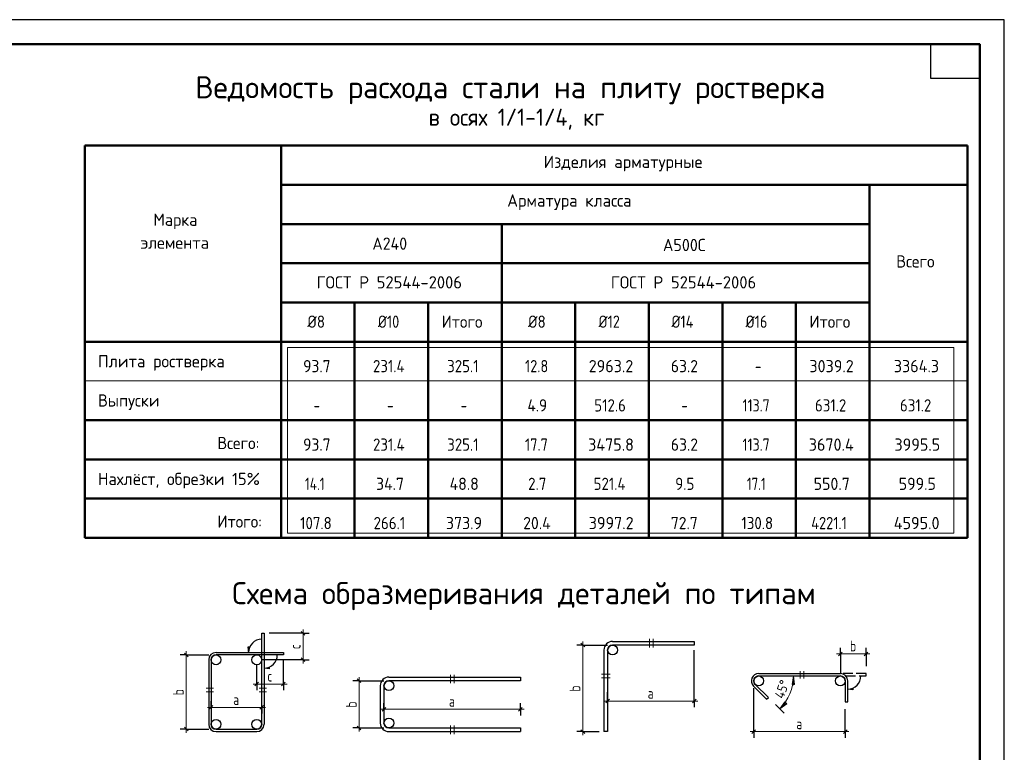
# Model space of a CAD drawing. Header units: millimetres. Extents: x 0 to 42000, y 0 to 29700.
# Tile 4 of 4: x 21920 to 42000, y 14760 to 29700. Entities that reach past the tile are written whole.
import ezdxf

# ---------------------------------------------------------------- set-up
doc = ezdxf.new("R2010")
doc.units = ezdxf.units.MM
doc.linetypes.add('______2', pattern=[270, 200, -70])
doc.layers.add('Standard', color=7, linetype='Continuous', lineweight=25)
doc.layers.add('Размерная линия_ общее', color=7, linetype='Continuous', lineweight=13)
doc.styles.add('ISOCPEUR', font='txt')

msp = doc.modelspace()

# ---------------------------------------------------------------- hatches: boundary and pattern name
at = {"layer": 'Standard', "linetype": 'Continuous', "lineweight": -3, "transparency": 33554687}
msp.add_hatch(color=7, dxfattribs=at).paths.add_polyline_path([(26571, 16901), (26586, 16796), (26601, 16901)])
for points in [[(27010, 16462), (26905, 16477), (27010, 16492)], [(38911, 16033), (38806, 16048), (38911, 16063)]]:
    msp.add_hatch(color=7, dxfattribs=at).paths.add_polyline_path(points, flags=16)

# ---------------------------------------------------------------- linework, layer by layer
at = {"layer": 'Standard', "color": 7, "linetype": 'Continuous', "lineweight": 35, "transparency": 33554687}
for p, q in [((41500, 27600), (41500, 20500)), ((41500, 27200), (41500, 20100)), ((41250, 19933), (23250, 19933))]:
    msp.add_line(p, q, dxfattribs=at)
at = {"layer": 'Standard', "color": 7, "linetype": 'Continuous', "lineweight": 50, "transparency": 33554687}
for p, q in [((23250, 27133), (23250, 19133)), ((23250, 27133), (41250, 27133)), ((27250, 27133), (27250, 19133)), ((41250, 27133), (41250, 21533)), ((41250, 27133), (41250, 21533)), ((41250, 27133), (41250, 21533)), ((41250, 27133), (41250, 21533)), ((41250, 27133), (41250, 19933)), ((41250, 27133), (41250, 19133)), ((41500, 27100), (41500, 23200)), ((27250, 26333), (41250, 26333)), ((39250, 26333), (39250, 19133)), ((27250, 25533), (27250, 19933)), ((27250, 25533), (39250, 25533)), ((31750, 25533), (31750, 19133)), ((27250, 24733), (39250, 24733)), ((27250, 23933), (27250, 19933)), ((27250, 23933), (27250, 19933)), ((27250, 23933), (27250, 19933)), ((27250, 23933), (39250, 23933)), ((28750, 23933), (28750, 19133)), ((30250, 23933), (30250, 19133)), ((33250, 23933), (33250, 19133)), ((34750, 23933), (34750, 19133)), ((36250, 23933), (36250, 19133)), ((37750, 23933), (37750, 19133)), ((23250, 23133), (41250, 23133)), ((23250, 21533), (41250, 21533)), ((23250, 20733), (41250, 20733)), ((23250, 19933), (41250, 19933)), ((23250, 19133), (41250, 19133)), ((41250, 19133), (23250, 19133))]:
    msp.add_line(p, q, dxfattribs=at)
at = {"layer": 'Standard', "color": 7, "linetype": 'Continuous', "lineweight": 13, "transparency": 33554687}
for p, q in [((41250, 22333), (23250, 22333)), ((34763, 17071), (34763, 16896)), ((34838, 16896), (34838, 17071)), ((33404, 16946), (33404, 17021)), ((25318, 16746), (25318, 16821)), ((38656, 16767), (38581, 16767)), ((38656, 16767), (39182, 16767)), ((39182, 16767), (39257, 16767)), ((28842, 16218), (28842, 16293)), ((30708, 16343), (30708, 16168)), ((30783, 16168), (30783, 16343)), ((33786, 16353), (33961, 16353)), ((33961, 16278), (33786, 16278)), ((37699, 16317), (37574, 16317)), ((37699, 16317), (37674, 16142)), ((37724, 16142), (37699, 16317)), ((37699, 16317), (37699, 16129)), ((37699, 16317), (37699, 16317)), ((37699, 16317), (37824, 16317)), ((37837, 16267), (37837, 16417)), ((37912, 16417), (37912, 16267)), ((25725, 16069), (25875, 16069)), ((26955, 16069), (26805, 16069)), ((37674, 16142), (37724, 16142)), ((25875, 15994), (25725, 15994)), ((26805, 15994), (26955, 15994)), ((25825, 15675), (25750, 15675)), ((25825, 15675), (26855, 15675)), ((26855, 15675), (26930, 15675)), ((33911, 15803), (33836, 15803)), ((33911, 15803), (35675, 15803)), ((35675, 15803), (35750, 15803)), ((37421, 15646), (37333, 15734)), ((37421, 15646), (37527, 15787)), ((37421, 15646), (37554, 15778)), ((37562, 15752), (37421, 15646)), ((37527, 15787), (37562, 15752)), ((29349, 15639), (29274, 15639)), ((29349, 15639), (32130, 15639)), ((32130, 15639), (32205, 15639)), ((37421, 15646), (37421, 15646)), ((37421, 15646), (37509, 15557)), ((30708, 15307), (30708, 15132)), ((30783, 15132), (30783, 15307)), ((25318, 15232), (25318, 15157)), ((28842, 15257), (28842, 15182)), ((33404, 15182), (33404, 15107)), ((36891, 15182), (36816, 15182)), ((36891, 15182), (38756, 15182)), ((38756, 15182), (38831, 15182))]:
    msp.add_line(p, q, dxfattribs=at)
at = {"layer": 'Standard', "color": 251, "linetype": 'Continuous', "lineweight": -3, "true_color": 0x656565, "transparency": 33554687}
for p, q in [((26601, 16901), (26571, 16901)), ((26571, 16901), (26586, 16796)), ((26586, 16901), (26586, 16909)), ((26586, 16796), (26601, 16901)), ((26586, 16796), (26586, 16796)), ((26586, 16796), (26586, 16796)), ((26586, 16796), (26586, 16796)), ((26905, 16477), (27010, 16492)), ((26905, 16477), (26905, 16477)), ((26905, 16477), (26905, 16477)), ((26905, 16477), (26905, 16477)), ((27010, 16462), (26905, 16477)), ((27010, 16492), (27010, 16462)), ((27010, 16477), (27017, 16477)), ((38806, 16048), (38911, 16063)), ((38806, 16048), (38806, 16048)), ((38806, 16048), (38806, 16048)), ((38806, 16048), (38806, 16048)), ((38911, 16033), (38806, 16048)), ((38911, 16063), (38911, 16033)), ((38911, 16048), (38919, 16048))]:
    msp.add_line(p, q, dxfattribs=at)
at = {"layer": 'Standard', "color": 253, "linetype": 'Continuous', "lineweight": -3, "true_color": 0xa0a0a0, "transparency": 33554687}
for p, q in [((33404, 16946), (33279, 16946)), ((33404, 16946), (33529, 16946)), ((33404, 16946), (33911, 16946)), ((38656, 16767), (38656, 16892)), ((39182, 16767), (39182, 16892)), ((25318, 16746), (25193, 16746)), ((25318, 16746), (25443, 16746)), ((25318, 16746), (25775, 16746)), ((35675, 15803), (35675, 16846)), ((38656, 16767), (38656, 16642)), ((38656, 16767), (38656, 16367)), ((39182, 16767), (39182, 16642)), ((39182, 16767), (39182, 16517)), ((28842, 16218), (28717, 16218)), ((28842, 16218), (28967, 16218)), ((28842, 16218), (29349, 16218)), ((36891, 15182), (36891, 16067)), ((33911, 15803), (33911, 15987)), ((33911, 15803), (33911, 15928)), ((35675, 15803), (35675, 15928)), ((25825, 15675), (25825, 15800)), ((25825, 15675), (25825, 15550)), ((25825, 15675), (25825, 15675)), ((26855, 15675), (26855, 15800)), ((26855, 15675), (26855, 15550)), ((26855, 15675), (26855, 15675)), ((29349, 15639), (29349, 15764)), ((32130, 15639), (32130, 15764)), ((33911, 15803), (33911, 15678)), ((35675, 15803), (35675, 15678)), ((29349, 15639), (29349, 15514)), ((32130, 15639), (32130, 15514)), ((38756, 15182), (38756, 15641)), ((36891, 15182), (36891, 15307)), ((38756, 15182), (38756, 15307)), ((25318, 15232), (25193, 15232)), ((25318, 15232), (25443, 15232)), ((25318, 15232), (25775, 15232)), ((28842, 15257), (28717, 15257)), ((28842, 15257), (28967, 15257)), ((28842, 15257), (29349, 15257)), ((33404, 15182), (33279, 15182)), ((33404, 15182), (33529, 15182)), ((33404, 15182), (33736, 15182)), ((36891, 15182), (36891, 15057)), ((38756, 15182), (38756, 15057))]:
    msp.add_line(p, q, dxfattribs=at)
at = {"layer": 'Standard', "color": 7, "linetype": 'Continuous', "lineweight": 25, "transparency": 33554687}
for p, q in [((33367, 16984), (33442, 16909)), ((25280, 16784), (25355, 16709)), ((33836, 16846), (33836, 15182)), ((33911, 16846), (33911, 15182)), ((38619, 16729), (38694, 16804)), ((39145, 16729), (39220, 16804)), ((25775, 16646), (25775, 15332)), ((25825, 16646), (25825, 15332)), ((36991, 16367), (38656, 16367)), ((36991, 16317), (38656, 16317)), ((28805, 16256), (28880, 16181)), ((29274, 16118), (29274, 15357)), ((29349, 16118), (29349, 15357)), ((25787, 15638), (25862, 15713)), ((26817, 15638), (26892, 15713)), ((29312, 15602), (29387, 15677)), ((32093, 15602), (32168, 15677)), ((33874, 15766), (33949, 15841)), ((35638, 15766), (35713, 15841)), ((25280, 15270), (25355, 15195)), ((28805, 15295), (28880, 15220)), ((25925, 15232), (26755, 15232)), ((25925, 15182), (26755, 15182)), ((29449, 15257), (32130, 15257)), ((29449, 15182), (32130, 15182)), ((32130, 15257), (32130, 15182)), ((33367, 15220), (33442, 15145)), ((33911, 15182), (33836, 15182)), ((36854, 15145), (36929, 15220)), ((38719, 15145), (38794, 15220))]:
    msp.add_line(p, q, dxfattribs=at)
at = {"layer": 'Standard', "color": 7, "linetype": '______2', "lineweight": 25, "transparency": 33554687}
for p, q in [((39182, 16367), (38656, 16367)), ((38768, 16317), (39182, 16317)), ((39182, 16317), (39182, 16367))]:
    msp.add_line(p, q, dxfattribs=at)
at = {"layer": 'Standard', "color": 7, "linetype": 'Continuous', "lineweight": 25, "transparency": 33554687}
for points in [[(0, 0), (42000, 0), (42000, 29700), (0, 29700), (0, 0)], [(41500, 29200), (41500, 28500), (40500, 28500), (40500, 29200), (41500, 29200)]]:
    msp.add_lwpolyline(points, close=True, dxfattribs=at)
at = {"layer": 'Standard', "color": 7, "linetype": 'Continuous', "lineweight": 13, "transparency": 33554687}
for points in [[(42000, 29700), (3328, 29700), (3328, 6000), (42000, 6000), (42000, 29700)], [(33404, 16946), (33404, 15951), (33404, 15951), (33404, 15182)], [(25318, 16746), (25318, 15846), (25318, 15846), (25318, 15232)], [(28842, 16218), (28842, 15603), (28842, 15603), (28842, 15257)]]:
    msp.add_lwpolyline(points, dxfattribs=at)
at = {"layer": 'Standard', "color": 7, "linetype": 'Continuous', "lineweight": 50, "transparency": 33554687}
msp.add_lwpolyline([(2000, 29200), (41500, 29200), (41500, 500), (2000, 500), (2000, 29200)], close=True, dxfattribs=at)
at = {"layer": 'Standard', "color": 240, "linetype": 'Continuous', "lineweight": 13, "transparency": 33554687}
msp.add_lwpolyline([(27385, 23013), (27385, 19227), (40971, 19227), (40971, 23013), (27385, 23013)], close=True, dxfattribs=at)
at = {"layer": 'Standard', "color": 7, "linetype": 'Continuous', "lineweight": 25, "transparency": 33554687}
for points in [[(26855, 15332), (26855, 17189), (26905, 17189), (26905, 15332)], [(34011, 17021), (35675, 17021), (35675, 16946), (34011, 16946)], [(25925, 16796), (27298, 16796), (27298, 16746), (25925, 16746)], [(29449, 16293), (32130, 16293), (32130, 16218), (29449, 16218)], [(36885, 16111), (37153, 15843), (37188, 15879), (36921, 16146)], [(38756, 16217), (38756, 15791), (38806, 15791), (38806, 16217)]]:
    msp.add_lwpolyline(points, dxfattribs=at)
at = {"layer": 'Standard', "color": 9, "linetype": 'Continuous', "lineweight": -3, "true_color": 0xc7c7c7, "transparency": 33554687}
for centre in [(34011, 16846), (25925, 16646), (26755, 16646), (36991, 16217), (38656, 16217), (29449, 16118), (25925, 15332), (26755, 15332), (29449, 15357)]:
    msp.add_circle(centre, 100, dxfattribs=at)
at = {"layer": 'Standard', "color": 251, "linetype": 'Continuous', "lineweight": -3, "true_color": 0x656565, "transparency": 33554687}
for centre, start, end in [((26855, 16796), 90, 180), ((26905, 16746), 270, 0), ((38806, 16317), 270, 0)]:
    msp.add_arc(centre, 269, start, end, dxfattribs=at)
at = {"layer": 'Standard', "color": 7, "linetype": 'Continuous', "lineweight": 25, "transparency": 33554687}
for centre, radius, start, end in [((34011, 16846), 175, 90, 180), ((34011, 16846), 100, 90, 180), ((25925, 16646), 150, 90, 180), ((25925, 16646), 100, 90, 180), ((29449, 16118), 175, 90, 180), ((36991, 16217), 150, 90, 225), ((36991, 16217), 100, 90, 225), ((38656, 16217), 150, 0, 90), ((38656, 16217), 100, 0, 90), ((29449, 16118), 100, 90, 180), ((25925, 15332), 150, 180, 270), ((25925, 15332), 100, 180, 270), ((26755, 15332), 100, 270, 0), ((26755, 15332), 150, 270, 0), ((29449, 15357), 175, 180, 270), ((29449, 15357), 100, 180, 270)]:
    msp.add_arc(centre, radius, start, end, dxfattribs=at)
at = {"layer": 'Standard', "color": 7, "linetype": 'Continuous', "lineweight": 13, "transparency": 33554687}
msp.add_arc((36750, 16317), 949, 315, 0, dxfattribs=at)
at = {"layer": 'Размерная линия_ общее', "color": 253, "linetype": 'Continuous', "lineweight": -3, "true_color": 0xa0a0a0, "transparency": 33554687}
for p, q in [((27698, 17189), (27005, 17189)), ((27698, 17189), (27573, 17189)), ((27698, 17189), (27823, 17189)), ((26755, 16153), (26755, 16546)), ((27698, 16646), (26855, 16646)), ((27698, 16646), (27573, 16646)), ((27698, 16646), (27823, 16646)), ((26755, 16153), (26755, 16278)), ((27298, 16153), (27298, 16278)), ((26755, 16153), (26755, 16028)), ((27298, 16153), (27298, 16028))]:
    msp.add_line(p, q, dxfattribs=at)
at = {"layer": 'Размерная линия_ общее', "color": 7, "linetype": 'Continuous', "lineweight": 25, "transparency": 33554687}
for p, q in [((27735, 17152), (27660, 17227)), ((27735, 16609), (27660, 16684)), ((26717, 16115), (26792, 16190)), ((27260, 16115), (27335, 16190))]:
    msp.add_line(p, q, dxfattribs=at)
at = {"layer": 'Размерная линия_ общее', "color": 7, "linetype": 'Continuous', "lineweight": 13, "transparency": 33554687}
for p, q in [((27698, 17189), (27698, 17264)), ((27698, 16646), (27698, 16571)), ((26755, 16153), (26680, 16153)), ((26755, 16153), (27298, 16153)), ((27298, 16153), (27373, 16153))]:
    msp.add_line(p, q, dxfattribs=at)
msp.add_lwpolyline([(27698, 16646), (27698, 16788), (27698, 16788), (27698, 17189)], dxfattribs=at)
at = {"layer": 'Размерная линия_ общее', "color": 253, "linetype": 'Continuous', "lineweight": -3, "true_color": 0xa0a0a0, "transparency": 33554687}
msp.add_lwpolyline([(27298, 16153), (27298, 16493), (27298, 16493), (27298, 16646)], dxfattribs=at)

# ---------------------------------------------------------------- texts
at = {"layer": 'Standard', "color": 7, "linetype": 'Continuous', "lineweight": 50, "transparency": 33554687, "attachment_point": 7, "style": 'ISOCPEUR'}
for s, insert, char_height, width in [('\\W0.99;Ведомость расхода стали на плиту ростверка', (25500, 27975), 450, 13717.14), ('\\W0.93;в осях 1/1-1/4, кг', (30259, 27455), 350, 4134.19), ('\\W0.99;Схема образмеривания деталей по типам', (26254, 17658), 450, 12208.72)]:
    msp.add_mtext(s, dxfattribs=dict(at, insert=insert, char_height=char_height, width=width))
at = {"layer": 'Standard', "color": 7, "linetype": 'Continuous', "lineweight": 25, "transparency": 33554687, "attachment_point": 7, "style": 'ISOCPEUR'}
for s, insert, char_height, width in [('\\W0.98;Изделия арматурные', (32606, 26608), 250, 3408.54), ('\\W0.98;Арматура класса', (31862, 25819), 250, 2896.63), ('\\W0.95;Марка', (24646, 25428), 250, 1093.33), ('\\W0.97;элемента', (24384, 25028), 250, 1619.97), ('\\W0.94;А240', (29112, 25008), 250, 891.94), ('\\W0.95;А500С', (35038, 24980), 250, 1042.9), ('\\W0.95;Всего', (39797, 24646), 250, 992.72), ('\\W0.98;ГОСТ Р 52544-2006', (27975, 24219), 250, 3171.15), ('\\W0.98;ГОСТ Р 52544-2006', (33975, 24219), 250, 3171.15), ('\\W0.89;Ø8', (27787, 23417), 250, 536.67), ('\\W0.85;Ø10', (29225, 23417), 250, 655.61), ('\\W0.95;Итого', (30525, 23417), 250, 1068.13), ('\\W0.89;Ø8', (32288, 23417), 250, 536.66), ('\\W0.85;Ø12', (33725, 23417), 250, 655.61), ('\\W0.85;Ø14', (35212, 23417), 250, 681.37), ('\\W0.85;Ø16', (36725, 23417), 250, 655.61), ('\\W0.95;Итого', (38025, 23417), 250, 1068.13), ('\\W0.98;Плита ростверка', (23516, 22542), 250, 2871.31), ('\\W0.92;93.7', (27700, 22510), 250, 714.77), ('\\W0.88;231.4', (29125, 22510), 250, 859.77), ('\\W0.88;325.1', (30638, 22510), 250, 834.26), ('\\W0.85;12.8', (32225, 22510), 250, 655.33), ('\\W0.95;2963.2', (33525, 22510), 250, 1067.87), ('\\W0.92;63.2', (35200, 22510), 250, 714.78), ('\\W0.95;3039.2', (38025, 22510), 250, 1067.87), ('\\W0.95;3364.3', (39747, 22510), 250, 1093.06), ('\\W0.78;-', (36912, 22510), 250, 271.99), ('\\W0.96;Выпуски', (23516, 21742), 250, 1369.44), ('\\W0.90;4.9', (32275, 21710), 250, 562.1), ('\\W0.88;512.6', (33638, 21710), 250, 834.26), ('\\W0.82;113.7', (36662, 21710), 250, 776.85), ('\\W0.88;631.2', (38138, 21710), 250, 834.26), ('\\W0.88;631.2', (39872, 21710), 250, 834.26), ('\\W0.78;-', (27912, 21710), 250, 272.01), ('\\W0.78;-', (29412, 21710), 250, 272.01), ('\\W0.78;-', (30912, 21710), 250, 271.99), ('\\W0.78;-', (35412, 21710), 250, 271.99), ('\\W0.95;Всего:', (25951, 20942), 250, 1068.13), ('\\W0.92;93.7', (27700, 20910), 250, 714.77), ('\\W0.88;231.4', (29125, 20910), 250, 859.77), ('\\W0.88;325.1', (30638, 20910), 250, 834.26), ('\\W0.85;17.7', (32225, 20910), 250, 655.33), ('\\W0.95;3475.8', (33512, 20910), 250, 1093.07), ('\\W0.92;63.2', (35200, 20910), 250, 714.78), ('\\W0.82;113.7', (36662, 20910), 250, 776.85), ('\\W0.95;3670.4', (38012, 20910), 250, 1093.07), ('\\W0.95;3995.5', (39760, 20910), 250, 1067.86), ('\\W0.97;Нахлёст, обрезки 15%%%', (23516, 20142), 250, 3594.54), ('\\W0.78;14.1', (27738, 20110), 250, 622.01), ('\\W0.93;34.7', (29187, 20110), 250, 740.2), ('\\W0.93;48.8', (30688, 20110), 250, 740.19), ('\\W0.89;2.7', (32288, 20110), 250, 536.37), ('\\W0.88;521.4', (33625, 20110), 250, 859.77), ('\\W0.89;9.5', (35288, 20110), 250, 536.37), ('\\W0.77;17.1', (36750, 20110), 250, 595.88), ('\\W0.94;550.7', (38112, 20110), 250, 891.67), ('\\W0.94;599.5', (39847, 20110), 250, 891.67), ('\\W0.95;Итого:', (25951, 19342), 250, 1143.46), ('\\W0.88;107.8', (27638, 19310), 250, 834.26), ('\\W0.88;266.1', (29138, 19310), 250, 834.26), ('\\W0.94;373.9', (30612, 19310), 250, 891.67), ('\\W0.93;20.4', (32188, 19310), 250, 740.19), ('\\W0.95;3997.2', (33525, 19310), 250, 1067.87), ('\\W0.92;72.7', (35200, 19310), 250, 714.78), ('\\W0.88;130.8', (36638, 19310), 250, 834.26), ('\\W0.85;4221.1', (38062, 19310), 250, 981.19), ('\\W0.95;4595.0', (39747, 19310), 250, 1093.06), ('\\W0.78;b', (38853, 16817), 220, 239.37), ('\\W0.78;a', (26274, 15725), 220, 239.36), ('\\W0.78;a', (34727, 15853), 220, 239.36), ('\\W0.78;a', (30674, 15689), 220, 239.37), ('\\W0.78;a', (37758, 15232), 220, 239.36)]:
    msp.add_mtext(s, dxfattribs=dict(at, insert=insert, char_height=char_height, width=width))
at = {"layer": 'Standard', "color": 7, "linetype": 'Continuous', "lineweight": 25, "transparency": 33554687, "char_height": 220, "width": 239.36, "attachment_point": 7, "rotation": 90, "style": 'ISOCPEUR'}
for insert in [(33354, 15998), (25268, 15923), (28792, 15672)]:
    msp.add_mtext('\\W0.78;b', dxfattribs=dict(at, insert=insert))
at = {"layer": 'Standard', "color": 7, "linetype": 'Continuous', "lineweight": 18, "transparency": 33554687, "insert": (37496, 15838), "char_height": 200, "width": 511.12, "attachment_point": 7, "rotation": 70.1429, "style": 'ISOCPEUR'}
msp.add_mtext('\\W0.91;45%%d', dxfattribs=at)
at = {"layer": 'Размерная линия_ общее', "color": 7, "linetype": 'Continuous', "lineweight": 25, "transparency": 33554687, "insert": (27648, 16863), "char_height": 220, "width": 214.57, "attachment_point": 7, "rotation": 90, "style": 'ISOCPEUR'}
msp.add_mtext('\\W0.75;c', dxfattribs=at)
at = {"layer": 'Размерная линия_ общее', "color": 7, "linetype": 'Continuous', "lineweight": 25, "transparency": 33554687, "insert": (26971, 16203), "char_height": 220, "width": 214.58, "attachment_point": 7, "style": 'ISOCPEUR'}
msp.add_mtext('\\W0.75;c', dxfattribs=at)

doc.saveas('drawing.dxf')
